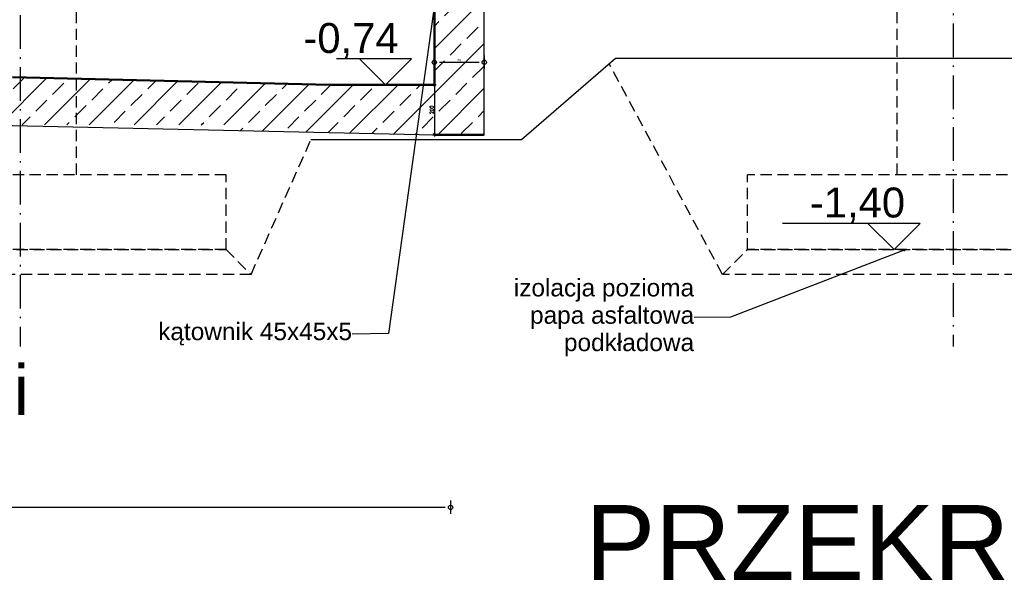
# Model space of a CAD drawing. Extents: x 64462 to 126444, y -56085 to -716.
# Tile 66 of 90: x 119755 to 123703, y -56085 to -53778. Entities that reach past the tile are written whole.
import ezdxf

# ---------------------------------------------------------------- set-up
doc = ezdxf.new("R2010")
doc.units = 0
doc.header["$LTSCALE"] = 11.25
doc.linetypes.add('ACAD_ISO10W100', pattern=[18.5, 12, -3, 0.5, -3])
doc.linetypes.add('JIS_02_2.0', pattern=[3, 2, -1])
for name, color, linetype in [('05-tekst', 7, 'Continuous'), ('2D- Siatka Modularna', 81, 'ACAD_ISO10W100'), ('_opis', 7, 'Continuous'), ('Budowlane - Opisy', 7, 'Continuous'), ('Budowlane - Wylewka betonowa', 7, 'Continuous'), ('Layer1', 7, 'Continuous'), ('Wymiarowanie - Poziomy', 7, 'Continuous')]:
    doc.layers.add(name, color=color, linetype=linetype)
for name, color, linetype, lineweight in [('a___przekrojowa___0.5', 7, 'Continuous', 50), ('a___widokowa_0.25', 7, 'Continuous', 25), ('a___wymiary', 7, 'Continuous', 18)]:
    doc.layers.add(name, color=color, linetype=linetype, lineweight=lineweight)
doc.styles.add('1-50', font='arial.ttf', dxfattribs={"height": 100})
doc.styles.add('dwg_wymiary 50', font='romans.shx', dxfattribs={"width": 0.7, "height": 15})
doc.styles.add('GENERATED_STYLE_2', font='ARIAL.TTF')
doc.styles.add('ROMANS', font='arial.ttf', dxfattribs={"width": 0.8})
doc.styles.get("Standard").update_dxf_attribs({"font": 'arial.ttf', "width": 0.8, "oblique": 15})
doc.dimstyles.new('1-50', dxfattribs={"dimtxt": 15, "dimasz": 0.8, "dimexe": 1.25, "dimexo": 0.625, "dimgap": 3, "dimtad": 1, "dimdec": 1, "dimrnd": 0.5, "dimtxsty": 'dwg_wymiary 50', "dimblk": 'dwg_dimtick', "dimcen": 8, "dimse1": 1, "dimse2": 1, "dimclrd": 7, "dimclrt": 2, "dimazin": 0, "dimtfac": 1, "dimtdec": 0, "dimtmove": 0, "dimatfit": 3, "dimldrblk": 'DOT', "dimfxl": 10, "dimfxlon": 1, "dimarcsym": 0})
doc.dimstyles.new('1_50', dxfattribs={"dimtxt": 100, "dimasz": 21, "dimexe": 0, "dimexo": 0, "dimgap": 0, "dimtad": 0, "dimdec": 0, "dimlfac": 0.1, "dimrnd": 0.5, "dimdsep": 46, "dimtxsty": 'ROMANS', "dimblk": 'k', "dimcen": 0, "dimdle": 1.25, "dimse1": 1, "dimse2": 1, "dimadec": 3, "dimazin": 0, "dimtfac": 0.066667, "dimtdec": 0, "dimtix": 1, "dimtmove": 2, "dimatfit": 3, "dimldrblk": 'k', "dimfxl": 1, "dimtvp": 0.8, "dimtolj": 1, "dimarcsym": 0})
doc.dimstyles.new('GENERATED_STYLE__61', dxfattribs={"dimtxt": 0.18, "dimasz": 4.56, "dimexe": 0.18, "dimexo": 0.0625, "dimgap": 0.09, "dimtad": 0, "dimtih": 1, "dimtoh": 1, "dimdec": 4, "dimzin": 0, "dimdsep": 46, "dimtxsty": 'Standard', "dimcen": 0.09, "dimadec": 0, "dimazin": 0, "dimtfac": 1, "dimtdec": 4, "dimtmove": 0, "dimatfit": 3, "dimldrblk": 'ARROWHEAD_3', "dimfxl": 1, "dimtolj": 1, "dimtzin": 0, "dimarcsym": 0})

# ---------------------------------------------------------------- blocks, each defined once
blk = doc.blocks.new('ARROWHEAD_3')
at = {"linetype": 'Continuous'}
blk.add_line((0, 0), (-1, 0), dxfattribs=at)
at = {"linetype": 'Continuous', "flags": 128}
blk.add_lwpolyline([(-1, 0.2679), (0, 0), (-1, -0.2679)], dxfattribs=at)
blk = doc.blocks.new('k')
at = {"layer": 'Layer1'}
blk.add_line((0, 1.31), (0, -1.22), dxfattribs=at)
blk.add_circle((0, 0), 0.405, dxfattribs=at)
blk = doc.blocks.new('*D5139')
at = {"layer": 'a___wymiary', "color": 0, "lineweight": -2}
blk.add_line((121461.5, -55733), (115003.5, -55733), dxfattribs=at)
at = {"layer": 'Defpoints', "color": 0}
for p in [(114982.5, -55733), (114982.5, -56085.4), (121482.5, -56085.4)]:
    blk.add_point(p, dxfattribs=at)
at = {"layer": 'a___wymiary', "color": 0, "linetype": 'ByBlock', "lineweight": -2, "xscale": 21, "yscale": 21, "zscale": 21, "rotation": 180}
blk.add_blockref('k', (114982.5, -55733), dxfattribs=at)
at = {"layer": 'a___wymiary', "color": 0, "linetype": 'ByBlock', "lineweight": -2, "xscale": 21, "yscale": 21, "zscale": 21}
blk.add_blockref('k', (121482.5, -55733), dxfattribs=at)
at = {"layer": 'a___wymiary', "color": 0, "insert": (118232.5, -55724.8), "char_height": 10, "attachment_point": 5, "style": 'ROMANS'}
blk.add_mtext('\\A1;650', dxfattribs=at)
blk = doc.blocks.new('*D5141')
at = {"layer": 'a___wymiary', "color": 0, "lineweight": -2}
blk.add_line((121438.5, -53948.5), (121596.5, -53948.5), dxfattribs=at)
at = {"layer": 'Defpoints', "color": 0}
for p in [(121617.5, -53831.4), (121417.5, -53872.6), (121617.5, -53948.5)]:
    blk.add_point(p, dxfattribs=at)
at = {"layer": 'a___wymiary', "color": 0, "linetype": 'ByBlock', "lineweight": -2, "xscale": 21, "yscale": 21, "zscale": 21}
blk.add_blockref('k', (121617.5, -53948.5), dxfattribs=at)
at = {"layer": 'a___wymiary', "color": 0, "linetype": 'ByBlock', "lineweight": -2, "xscale": 21, "yscale": 21, "zscale": 21, "rotation": 180}
blk.add_blockref('k', (121417.5, -53948.5), dxfattribs=at)
at = {"layer": 'a___wymiary', "color": 0, "insert": (121517.5, -53940.3), "char_height": 10, "attachment_point": 5, "style": 'ROMANS'}
blk.add_mtext('\\A1;20', dxfattribs=at)
blk = doc.blocks.new('dwg_dimtick')
for p, q in [((-8.5, 0), (8.5, 0)), ((-6, -6), (6, 6)), ((0, -8.5), (0, 8.5))]:
    blk.add_line(p, q)
blk = doc.blocks.new('*D5173')
at = {"layer": '_opis', "color": 7, "lineweight": -2}
blk.add_line((121417.5, -54040), (121417.5, -54238.4), dxfattribs=at)
at = {"layer": 'Defpoints', "color": 0}
for p in [(121417.5, -54039.2), (121417.5, -54239.2), (121417.5, -54239.2)]:
    blk.add_point(p, dxfattribs=at)
at = {"layer": '_opis', "color": 7, "linetype": 'ByBlock', "lineweight": -2, "xscale": 0.8, "yscale": 0.8, "zscale": 0.8}
for p, rotation in [((121417.5, -54039.2), 90.00001163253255), ((121417.5, -54239.2), 270.0000116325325)]:
    blk.add_blockref('dwg_dimtick', p, dxfattribs=dict(at, rotation=rotation))
at = {"layer": '_opis', "color": 2, "insert": (121407, -54139.2), "char_height": 15, "attachment_point": 5, "rotation": 90, "style": 'dwg_wymiary 50'}
blk.add_mtext('200', dxfattribs=at)
blk = doc.blocks.new('_Dot')
at = {"color": 0, "linetype": 'ByBlock', "lineweight": -2}
blk.add_line((-0.5, 0), (-1, 0), dxfattribs=at)
at = {"color": 0, "linetype": 'ByBlock', "const_width": 0.5}
blk.add_lwpolyline([(-0.25, 0, 1), (0.25, 0, 1)], format="xyb", close=True, dxfattribs=at)

msp = doc.modelspace()

# ---------------------------------------------------------------- hatches: boundary and pattern name
at = {"layer": '_opis', "transparency": 33554687}
h = msp.add_hatch(dxfattribs=at)
h.set_pattern_fill('ANSI33-Metric', color=256, scale=20)
h.set_pattern_definition([(45, (-101544.12, 85228.8), (-89.80256, 89.80256), []), (45, (-101454.32, 85228.8), (-89.80256, 89.80256), [63.5, -31.75])])
h.paths.add_polyline_path([(116157.52, -54124.74), (116157.52, -53926.26), (115932.52, -53921.05), (115932.52, -54119.85)])
h.paths.add_polyline_path([(116382.52, -54129.64), (116382.52, -53931.46), (116157.52, -53926.26), (116157.52, -54124.74)])
h.paths.add_polyline_path([(119532.52, -54004.28), (116382.52, -53931.46), (116382.52, -54129.64), (119532.52, -54198.17)])
h.paths.add_polyline_path([(119757.52, -54199.19), (119757.52, -54009.51), (119725.78, -54008.75), (119532.52, -54004.28), (119532.52, -54198.17), (119579.07, -54199.19)])
h.paths.add_polyline_path([(119982.52, -54199.19), (119982.52, -54014.9), (119757.52, -54009.51), (119757.52, -54199.19)])
h.paths.add_polyline_path([(121344.89, -54237.61), (121372.55, -54039.19), (121326.22, -54039.19), (120997.52, -54039.19), (119982.52, -54014.9), (119982.52, -54199.19), (120582.52, -54199.19), (120582.52, -54221.02)])
h.paths.add_polyline_path([(121617.52, -54239.19), (121617.52, -53747.19), (121617.52, -53634.19), (121617.52, -53632.19), (121567.52, -53633.19), (122871.83, -53633.19), (122871.83, -53411.1), (122743.1, -53413.68), (122457.52, -53419.39), (121810.92, -53432.32), (121482.52, -53434.17), (121482.52, -53434.29), (121482.52, -53489.19), (121462.52, -53489.19), (121449.24, -53489.19), (121417.52, -53716.71), (121417.52, -54039.19), (121372.55, -54039.19), (121344.89, -54237.61), (121417.52, -54239.19)])
h.paths.add_polyline_path([(123357.52, -53563.09), (123357.52, -53401.39), (122871.83, -53411.1), (122871.83, -53633.19), (123297.43, -53633.19), (123297.43, -53623.19)])
h.paths.add_polyline_path([(123427.41, -53633.19), (123427.41, -53523.19), (123397.43, -53523.19), (123357.52, -53563.09), (123357.52, -53633.19)])

# ---------------------------------------------------------------- linework, layer by layer
at = {"layer": '2D- Siatka Modularna'}
for p, q in [((123497.52, -46716.76), (123497.52, -55087.71)), ((119757.52, -46891.76), (119757.52, -55087.71))]:
    msp.add_line(p, q, dxfattribs=at)
at = {"layer": 'a___przekrojowa___0.5'}
for p, q in [((121417.52, -54039.19), (121417.52, -53583.19)), ((120997.52, -54039.19), (119725.78, -54008.75)), ((121326.22, -54039.19), (120997.52, -54039.19)), ((121417.52, -54039.19), (121326.22, -54039.19)), ((121617.52, -54239.19), (121417.52, -54239.19))]:
    msp.add_line(p, q, dxfattribs=at)
at = {"layer": 'a___widokowa_0.25', "linetype": 'JIS_02_2.0', "ltscale": 2}
for p, q in [((119982.52, -54399.19), (119982.52, -53703.19)), ((123272.77, -54399.19), (123272.77, -53703.19)), ((122572.77, -54799.19), (122118.6, -53954.8)), ((120682.52, -54799.19), (120922.3, -54259.19)), ((120582.52, -54399.19), (118932.52, -54399.19)), ((120582.52, -54699.19), (120582.52, -54399.19)), ((124322.77, -54399.19), (122672.77, -54399.19)), ((122672.77, -54699.19), (122672.77, -54399.19)), ((120582.52, -54699.19), (118932.52, -54699.19)), ((118932.52, -54699.19), (120582.52, -54699.19)), ((120582.52, -54699.19), (120682.52, -54799.19)), ((122572.77, -54799.19), (122672.77, -54699.19)), ((124322.77, -54699.19), (122672.77, -54699.19)), ((122672.77, -54699.19), (124322.77, -54699.19)), ((120682.52, -54799.19), (118832.52, -54799.19)), ((124422.77, -54799.19), (122572.77, -54799.19))]:
    msp.add_line(p, q, dxfattribs=at)
at = {"layer": 'a___widokowa_0.25'}
for p, q in [((122143.52, -53933.19), (121767.52, -54259.19)), ((124467.86, -53933.19), (122143.52, -53933.19)), ((121767.52, -54259.19), (120922.3, -54259.19))]:
    msp.add_line(p, q, dxfattribs=at)
at = {"layer": 'Budowlane - Wylewka betonowa'}
for p, q in [((121617.52, -54239.19), (121617.52, -53633.19)), ((115047.52, -54100.59), (121417.52, -54239.19))]:
    msp.add_line(p, q, dxfattribs=at)
at = {"layer": 'Wymiarowanie - Poziomy'}
for p, q in [((121326.24, -53934.76), (121024.92, -53934.76)), ((121221.81, -54039.19), (121117.39, -53934.76)), ((121326.24, -53934.76), (121221.81, -54039.19)), ((123364.81, -54594.76), (122813.48, -54594.76))]:
    msp.add_line(p, q, dxfattribs=at)
msp.add_lwpolyline([(123364.81, -54594.76), (123260.38, -54699.19), (123155.96, -54594.76)], dxfattribs=at)

# ---------------------------------------------------------------- texts
at = {"layer": '05-tekst', "insert": (115429.72, -55162.15), "char_height": 200, "width": 6499.1645, "attachment_point": 1, "style": '1-50'}
msp.add_mtext('fundamenty wg projektu konstrukcji ', dxfattribs=at)
at = {"layer": 'Budowlane - Opisy', "char_height": 70, "width": 818.5136, "attachment_point": 6, "line_spacing_factor": 0.93983, "style": 'GENERATED_STYLE_2'}
for s, insert in [('izolacja pozioma\\Ppapa asfaltowa podkładowa', (122458.87, -54972.39)), ('kątownik 45x45x5', (121087.57, -55038.11))]:
    msp.add_mtext(s, dxfattribs=dict(at, insert=insert))
at = {"layer": 'Wymiarowanie - Poziomy', "style": 'GENERATED_STYLE_2'}
msp.add_text('-0,74', height=120, dxfattribs=at).set_placement((120892.56, -53911.24))
at = {"layer": 'Wymiarowanie - Poziomy', "attachment_point": 3, "style": 'GENERATED_STYLE_2'}
for s, insert, char_height in [('-1,40', (123304.81, -54450.76), 120), ('PRZEKRÓJ  C - C', (125468.86, -55723.78), 300)]:
    msp.add_mtext(s, dxfattribs=dict(at, insert=insert, char_height=char_height))

# ---------------------------------------------------------------- dimensions: what is measured, and where the dimension line sits
at = {"layer": '_opis'}
dim = msp.add_aligned_dim(p1=(121417.52, -54039.19), p2=(121417.52, -54239.19), distance=0, dimstyle='1-50', dxfattribs=at)
dim.commit()
dim.dimension.update_dxf_attribs({"geometry": '*D5173', "text_midpoint": (121407.02, -54139.19)})
at = {"layer": 'a___wymiary'}
for base, p1, p2, override, picture, middle in [((121617.52, -53948.49), (121417.52, -53872.62), (121617.52, -53831.38), {"dimtxt": 10}, '*D5141', (121517.52, -53940.32)), ((114982.52, -55732.98), (121482.52, -56085.44), (114982.52, -56085.44), {"dimtxt": 10, "dimtmove": 1}, '*D5139', (118232.52, -55724.81))]:
    dim = msp.add_linear_dim(base=base, p1=p1, p2=p2, dimstyle='1_50', override=override, dxfattribs=at)
    dim.commit()
    dim.dimension.update_dxf_attribs({"geometry": picture, "text_midpoint": middle})

# ---------------------------------------------------------------- leaders
at = {"layer": 'Budowlane - Opisy', "annotation_type": 0, "has_hookline": 1, "hookline_direction": 1}
for points, text_width in [([(121455.52, -53444.19), (121233.54, -55036.11), (121087.66, -55038.11)], 766.94), ([(123308.34, -54699.32), (122604.84, -54970.39), (122458.96, -54972.39)], 712.27)]:
    msp.add_leader(points, dimstyle='GENERATED_STYLE__61', override={"dimasz": 10}, dxfattribs=dict(at, text_width=text_width))

doc.saveas('drawing.dxf')
